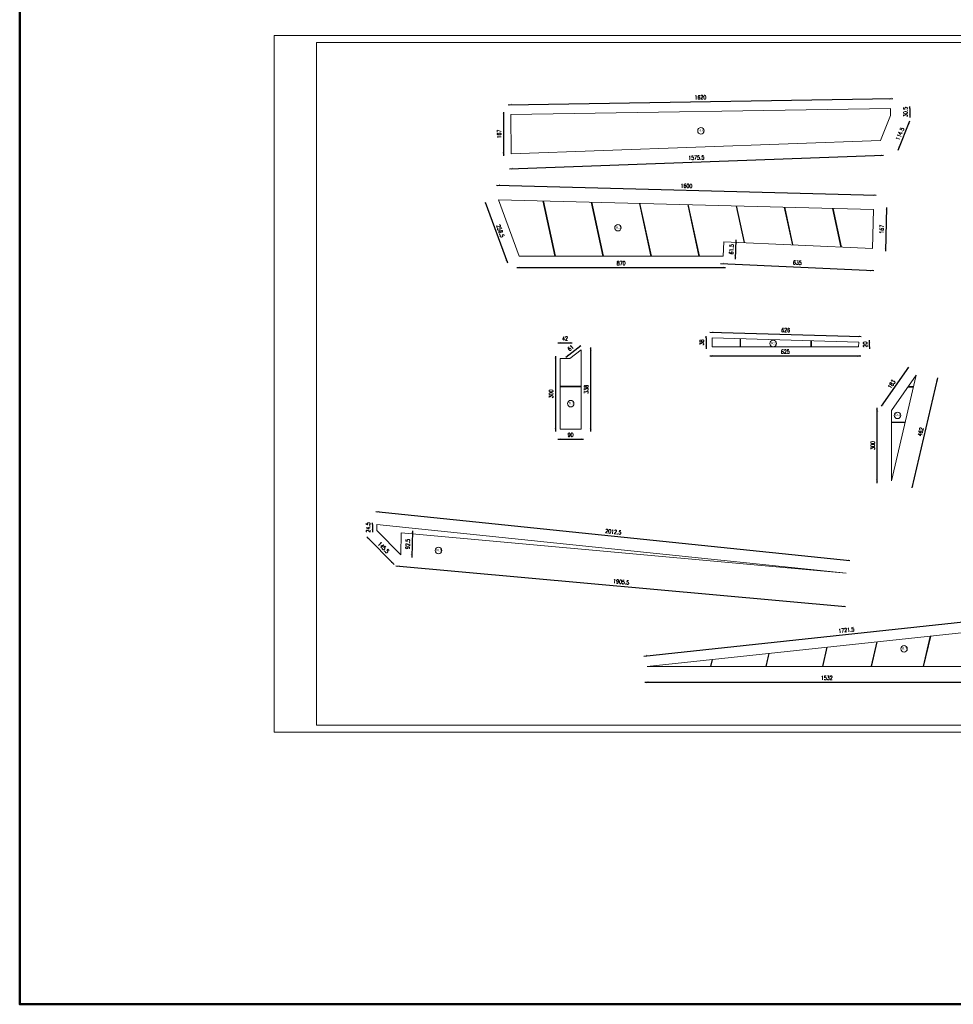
# Model space of a CAD drawing. Header units: millimetres. Extents: x -115268 to 140687, y -37779 to 24471.
# Tile 35 of 256: x 43052 to 47033, y -17062 to -12863. Entities that reach past the tile are written whole.
import ezdxf

# ---------------------------------------------------------------- set-up
doc = ezdxf.new("R2010")
doc.units = ezdxf.units.MM
doc.header["$PDMODE"] = 2
doc.header["$PDSIZE"] = 1
doc.layers.get('0').update_dxf_attribs({"lineweight": 9})
for name, color, linetype, lineweight in [('A stolarka', 4, 'Continuous', 9), ('A_CIENKA', 7, 'Continuous', 9), ('A_RAMKA', 7, 'Continuous', 9)]:
    doc.layers.add(name, color=color, linetype=linetype, lineweight=lineweight)
doc.styles.add('Arial', font='arial.ttf')
doc.styles.add('romans 1-100', font='romans.shx', dxfattribs={"width": 0.7, "height": 17})
doc.dimstyles.new('___SKALA_1_100', dxfattribs={"dimscale": 10, "dimtxt": 17, "dimasz": 0.8, "dimexe": 2, "dimexo": 2, "dimgap": 1, "dimtad": 1, "dimdec": 4, "dimrnd": 0.5, "dimdsep": 46, "dimtxsty": 'romans 1-100', "dimblk": 'ARCHTICK', "dimcen": 0.1, "dimdle": 1, "dimse1": 1, "dimse2": 1, "dimadec": 0, "dimazin": 0, "dimtfac": 1, "dimtdec": 4, "dimtix": 1, "dimtmove": 0, "dimatfit": 3, "dimldrblk": 'ARCHTICK', "dimfxl": 6, "dimfxlon": 1, "dimtolj": 1, "dimarcsym": 0})

# ---------------------------------------------------------------- blocks, each defined once
blk = doc.blocks.new('_ArchTick')
at = {"color": 0, "linetype": 'ByBlock', "const_width": 0.15}
blk.add_lwpolyline([(-0.5, -0.5), (0.5, 0.5)], dxfattribs=at)
blk = doc.blocks.new('*D808')
at = {"layer": 'A_CIENKA', "color": 0, "lineweight": -2, "transparency": 16777216}
blk.add_line((45135.4, -13226.1), (46775, -13199.6), dxfattribs=at)
at = {"layer": 'Defpoints', "color": 0, "transparency": 16777216}
for p in [(46765, -13199.8), (46765.7, -13241.5), (45146.1, -13267.7)]:
    blk.add_point(p, dxfattribs=at)
at = {"layer": 'A_CIENKA', "color": 0, "lineweight": -2, "transparency": 16777216, "xscale": 8, "yscale": 8, "zscale": 8}
for p, rotation in [((45145.4, -13226), 180.9260535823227), ((46765, -13199.8), 0.92605358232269)]:
    blk.add_blockref('_ArchTick', p, dxfattribs=dict(at, rotation=rotation))
at = {"layer": 'A_CIENKA', "color": 0, "transparency": 16777216, "insert": (45954.9, -13194.4), "char_height": 17, "attachment_point": 5, "rotation": 0.9261, "style": 'romans 1-100'}
blk.add_mtext('\\A1;1620', dxfattribs=at)
blk = doc.blocks.new('*D809')
at = {"layer": 'A_CIENKA', "color": 0, "lineweight": -2, "transparency": 16777216}
blk.add_line((45115.1, -13257.7), (45115.1, -13444.6), dxfattribs=at)
at = {"layer": 'Defpoints', "color": 0, "transparency": 16777216}
for p in [(45146.1, -13267.7), (45115.1, -13434.6), (45152.1, -13434.6)]:
    blk.add_point(p, dxfattribs=at)
at = {"layer": 'A_CIENKA', "color": 0, "lineweight": -2, "transparency": 16777216, "xscale": 8, "yscale": 8, "zscale": 8}
for p, rotation in [((45115.1, -13267.7), 90), ((45115.1, -13434.6), 270)]:
    blk.add_blockref('_ArchTick', p, dxfattribs=dict(at, rotation=rotation))
at = {"layer": 'A_CIENKA', "color": 0, "transparency": 16777216, "insert": (45096.6, -13351.2), "char_height": 17, "attachment_point": 5, "rotation": 90, "style": 'romans 1-100'}
blk.add_mtext('\\A1;167', dxfattribs=at)
blk = doc.blocks.new('*D810')
at = {"layer": 'A_CIENKA', "color": 0, "lineweight": -2, "transparency": 16777216}
blk.add_line((45140.7, -13498.7), (46735.2, -13441.2), dxfattribs=at)
at = {"layer": 'Defpoints', "color": 0, "transparency": 16777216}
for p in [(46722.9, -13378.1), (45148.4, -13434.8), (46725.2, -13441.6)]:
    blk.add_point(p, dxfattribs=at)
at = {"layer": 'A_CIENKA', "color": 0, "lineweight": -2, "transparency": 16777216, "xscale": 8, "yscale": 8, "zscale": 8}
for p, rotation in [((46725.2, -13441.6), 2.063454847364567), ((45150.7, -13498.3), 182.0634548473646)]:
    blk.add_blockref('_ArchTick', p, dxfattribs=dict(at, rotation=rotation))
at = {"layer": 'A_CIENKA', "color": 0, "transparency": 16777216, "insert": (45937.3, -13451.5), "char_height": 17, "attachment_point": 5, "rotation": 2.0635, "style": 'romans 1-100'}
blk.add_mtext('\\A1;1575.5', dxfattribs=at)
blk = doc.blocks.new('*D811')
at = {"layer": 'A_CIENKA', "color": 0, "lineweight": -2, "transparency": 16777216}
blk.add_line((46797.8, -13419.5), (46848.7, -13295), dxfattribs=at)
at = {"layer": 'Defpoints', "color": 0, "transparency": 16777216}
for p in [(46766.2, -13272.1), (46844.9, -13304.2), (46722.9, -13378.1)]:
    blk.add_point(p, dxfattribs=at)
at = {"layer": 'A_CIENKA', "color": 0, "lineweight": -2, "transparency": 16777216, "xscale": 8, "yscale": 8, "zscale": 8}
for p, rotation in [((46844.9, -13304.2), 67.77479499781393), ((46801.6, -13410.2), 247.7747949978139)]:
    blk.add_blockref('_ArchTick', p, dxfattribs=dict(at, rotation=rotation))
at = {"layer": 'A_CIENKA', "color": 0, "transparency": 16777216, "insert": (46806.1, -13350.2), "char_height": 17, "attachment_point": 5, "rotation": 67.7748, "style": 'romans 1-100'}
blk.add_mtext('\\A1;114.5', dxfattribs=at)
blk = doc.blocks.new('*D798')
at = {"layer": 'A_CIENKA', "color": 0, "lineweight": -2, "transparency": 16777216}
for p, q in [((46847.9, -13241.5), (46847.9, -13233.5)), ((46847.9, -13241.5), (46847.9, -13272.1)), ((46847.9, -13272.1), (46847.9, -13280.1))]:
    blk.add_line(p, q, dxfattribs=at)
at = {"layer": 'Defpoints', "color": 0, "transparency": 16777216}
for p in [(46765.7, -13241.5), (46766.2, -13272.1), (46847.9, -13272.1)]:
    blk.add_point(p, dxfattribs=at)
at = {"layer": 'A_CIENKA', "color": 0, "lineweight": -2, "transparency": 16777216, "xscale": 8, "yscale": 8, "zscale": 8}
for p, rotation in [((46847.9, -13241.5), 270), ((46847.9, -13272.1), 90)]:
    blk.add_blockref('_ArchTick', p, dxfattribs=dict(at, rotation=rotation))
at = {"layer": 'A_CIENKA', "color": 0, "transparency": 16777216, "insert": (46829.4, -13256.8), "char_height": 17, "attachment_point": 5, "rotation": 90, "style": 'romans 1-100'}
blk.add_mtext('\\A1;30.5', dxfattribs=at)
blk = doc.blocks.new('*D815')
at = {"layer": 'A_CIENKA', "color": 0, "lineweight": -2, "transparency": 16777216}
blk.add_line((45085.2, -13569.5), (46704.6, -13611.6), dxfattribs=at)
at = {"layer": 'Defpoints', "color": 0, "transparency": 16777216}
for p in [(45093.6, -13630.9), (46694.6, -13611.4), (46693.1, -13672.5)]:
    blk.add_point(p, dxfattribs=at)
at = {"layer": 'A_CIENKA', "color": 0, "lineweight": -2, "transparency": 16777216, "xscale": 8, "yscale": 8, "zscale": 8}
for p, rotation in [((45095.2, -13569.7), 178.5096707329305), ((46694.6, -13611.4), 358.5096707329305)]:
    blk.add_blockref('_ArchTick', p, dxfattribs=dict(at, rotation=rotation))
at = {"layer": 'A_CIENKA', "color": 0, "transparency": 16777216, "insert": (45895.4, -13572.1), "char_height": 17, "attachment_point": 5, "rotation": 358.5097, "style": 'romans 1-100'}
blk.add_mtext('\\A1;1600', dxfattribs=at)
blk = doc.blocks.new('*D816')
at = {"layer": 'A_CIENKA', "color": 0, "lineweight": -2, "transparency": 16777216}
blk.add_line((45036.9, -13641), (45131.8, -13900.6), dxfattribs=at)
at = {"layer": 'Defpoints', "color": 0, "transparency": 16777216}
for p in [(45093.6, -13630.9), (45128.4, -13891.2), (45181.7, -13871.7)]:
    blk.add_point(p, dxfattribs=at)
at = {"layer": 'A_CIENKA', "color": 0, "lineweight": -2, "transparency": 16777216, "xscale": 8, "yscale": 8, "zscale": 8}
for p, rotation in [((45040.3, -13650.4), 110.0945407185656), ((45128.4, -13891.2), 290.0945407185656)]:
    blk.add_blockref('_ArchTick', p, dxfattribs=dict(at, rotation=rotation))
at = {"layer": 'A_CIENKA', "color": 0, "transparency": 16777216, "insert": (45101.7, -13764.4), "char_height": 17, "attachment_point": 5, "rotation": 290.0945, "style": 'romans 1-100'}
blk.add_mtext('\\A1;256.5', dxfattribs=at)
blk = doc.blocks.new('*D817')
at = {"layer": 'A_CIENKA', "color": 0, "lineweight": -2, "transparency": 16777216}
blk.add_line((45171.7, -13920.3), (46061.7, -13920.3), dxfattribs=at)
at = {"layer": 'Defpoints', "color": 0, "transparency": 16777216}
for p in [(45181.7, -13871.7), (46051.7, -13871.7), (46051.7, -13920.3)]:
    blk.add_point(p, dxfattribs=at)
at = {"layer": 'A_CIENKA', "color": 0, "lineweight": -2, "transparency": 16777216, "xscale": 8, "yscale": 8, "zscale": 8, "rotation": 180}
blk.add_blockref('_ArchTick', (45181.7, -13920.3), dxfattribs=at)
at = {"layer": 'A_CIENKA', "color": 0, "lineweight": -2, "transparency": 16777216, "xscale": 8, "yscale": 8, "zscale": 8}
blk.add_blockref('_ArchTick', (46051.7, -13920.3), dxfattribs=at)
at = {"layer": 'A_CIENKA', "color": 0, "transparency": 16777216, "insert": (45616.7, -13901.8), "char_height": 17, "attachment_point": 5, "style": 'romans 1-100'}
blk.add_mtext('\\A1;870', dxfattribs=at)
blk = doc.blocks.new('*D818')
at = {"layer": 'A_CIENKA', "color": 0, "lineweight": -2, "transparency": 16777216}
blk.add_line((46103.9, -13884.1), (46107.7, -13802.5), dxfattribs=at)
at = {"layer": 'Defpoints', "color": 0, "transparency": 16777216}
for p in [(46054.6, -13810), (46107.2, -13812.4), (46051.7, -13871.7)]:
    blk.add_point(p, dxfattribs=at)
at = {"layer": 'A_CIENKA', "color": 0, "lineweight": -2, "transparency": 16777216, "xscale": 8, "yscale": 8, "zscale": 8}
for p, rotation in [((46107.2, -13812.4), 87.33172840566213), ((46104.4, -13874.1), 267.3317284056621)]:
    blk.add_blockref('_ArchTick', p, dxfattribs=dict(at, rotation=rotation))
at = {"layer": 'A_CIENKA', "color": 0, "transparency": 16777216, "insert": (46087.3, -13842.4), "char_height": 17, "attachment_point": 5, "rotation": 87.3317, "style": 'romans 1-100'}
blk.add_mtext('\\A1;61.5', dxfattribs=at)
blk = doc.blocks.new('*D819')
at = {"layer": 'A_CIENKA', "color": 0, "lineweight": -2, "transparency": 16777216}
blk.add_line((46040.2, -13902.6), (46694.4, -13933.1), dxfattribs=at)
at = {"layer": 'Defpoints', "color": 0, "transparency": 16777216}
for p in [(46054.6, -13810), (46688.7, -13839.6), (46684.4, -13932.6)]:
    blk.add_point(p, dxfattribs=at)
at = {"layer": 'A_CIENKA', "color": 0, "lineweight": -2, "transparency": 16777216, "xscale": 8, "yscale": 8, "zscale": 8}
for p, rotation in [((46050.2, -13903.1), 177.3308773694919), ((46684.4, -13932.6), 357.3308773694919)]:
    blk.add_blockref('_ArchTick', p, dxfattribs=dict(at, rotation=rotation))
at = {"layer": 'A_CIENKA', "color": 0, "transparency": 16777216, "insert": (46368.2, -13899.4), "char_height": 17, "attachment_point": 5, "rotation": 357.3309, "style": 'romans 1-100'}
blk.add_mtext('\\A1;635', dxfattribs=at)
blk = doc.blocks.new('*D800')
at = {"layer": 'A_CIENKA', "color": 0, "lineweight": -2, "transparency": 16777216}
blk.add_line((46748.8, -13663.9), (46743.9, -13851), dxfattribs=at)
at = {"layer": 'Defpoints', "color": 0, "transparency": 16777216}
for p in [(46693.1, -13672.5), (46688.7, -13839.6), (46744.2, -13841)]:
    blk.add_point(p, dxfattribs=at)
at = {"layer": 'A_CIENKA', "color": 0, "lineweight": -2, "transparency": 16777216, "xscale": 8, "yscale": 8, "zscale": 8}
for p, rotation in [((46748.5, -13673.9), 88.50967073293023), ((46744.2, -13841), 268.5096707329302)]:
    blk.add_blockref('_ArchTick', p, dxfattribs=dict(at, rotation=rotation))
at = {"layer": 'A_CIENKA', "color": 0, "transparency": 16777216, "insert": (46727.9, -13757), "char_height": 17, "attachment_point": 5, "rotation": 88.5097, "style": 'romans 1-100'}
blk.add_mtext('\\A1;167', dxfattribs=at)
blk = doc.blocks.new('*D820')
at = {"layer": 'A_CIENKA', "color": 0, "lineweight": -2, "transparency": 16777216}
blk.add_line((45995.2, -14196.1), (46640.8, -14214.8), dxfattribs=at)
at = {"layer": 'Defpoints', "color": 0, "transparency": 16777216}
for p in [(46004.5, -14220.2), (46630.8, -14214.6), (46630.1, -14238.4)]:
    blk.add_point(p, dxfattribs=at)
at = {"layer": 'A_CIENKA', "color": 0, "lineweight": -2, "transparency": 16777216, "xscale": 8, "yscale": 8, "zscale": 8}
for p, rotation in [((46005.2, -14196.4), 178.3379139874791), ((46630.8, -14214.6), 358.337913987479)]:
    blk.add_blockref('_ArchTick', p, dxfattribs=dict(at, rotation=rotation))
at = {"layer": 'A_CIENKA', "color": 0, "transparency": 16777216, "insert": (46318.5, -14187), "char_height": 17, "attachment_point": 5, "rotation": 358.3379, "style": 'romans 1-100'}
blk.add_mtext('\\A1;626', dxfattribs=at)
blk = doc.blocks.new('*D821')
at = {"layer": 'A_CIENKA', "color": 0, "lineweight": -2, "transparency": 16777216}
for p, q in [((45978.9, -14220.2), (45978.9, -14212.2)), ((45978.9, -14220.2), (45978.9, -14258.3)), ((45978.9, -14258.3), (45978.9, -14266.3))]:
    blk.add_line(p, q, dxfattribs=at)
at = {"layer": 'Defpoints', "color": 0, "transparency": 16777216}
for p in [(46004.5, -14220.2), (45978.9, -14258.3), (46004.5, -14258.3)]:
    blk.add_point(p, dxfattribs=at)
at = {"layer": 'A_CIENKA', "color": 0, "lineweight": -2, "transparency": 16777216, "xscale": 8, "yscale": 8, "zscale": 8}
for p, rotation in [((45978.9, -14220.2), 270), ((45978.9, -14258.3), 90)]:
    blk.add_blockref('_ArchTick', p, dxfattribs=dict(at, rotation=rotation))
at = {"layer": 'A_CIENKA', "color": 0, "transparency": 16777216, "insert": (45960.4, -14239.3), "char_height": 17, "attachment_point": 5, "rotation": 90, "style": 'romans 1-100'}
blk.add_mtext('\\A1;38', dxfattribs=at)
blk = doc.blocks.new('*D822')
at = {"layer": 'A_CIENKA', "color": 0, "lineweight": -2, "transparency": 16777216}
blk.add_line((45994.5, -14297.4), (46639.5, -14297.4), dxfattribs=at)
at = {"layer": 'Defpoints', "color": 0, "transparency": 16777216}
for p in [(46004.5, -14258.3), (46629.5, -14258.3), (46629.5, -14297.4)]:
    blk.add_point(p, dxfattribs=at)
at = {"layer": 'A_CIENKA', "color": 0, "lineweight": -2, "transparency": 16777216, "xscale": 8, "yscale": 8, "zscale": 8, "rotation": 180}
blk.add_blockref('_ArchTick', (46004.5, -14297.4), dxfattribs=at)
at = {"layer": 'A_CIENKA', "color": 0, "lineweight": -2, "transparency": 16777216, "xscale": 8, "yscale": 8, "zscale": 8}
blk.add_blockref('_ArchTick', (46629.5, -14297.4), dxfattribs=at)
at = {"layer": 'A_CIENKA', "color": 0, "transparency": 16777216, "insert": (46317, -14278.9), "char_height": 17, "attachment_point": 5, "style": 'romans 1-100'}
blk.add_mtext('\\A1;625', dxfattribs=at)
blk = doc.blocks.new('*D801')
at = {"layer": 'A_CIENKA', "color": 0, "lineweight": -2, "transparency": 16777216}
for p, q in [((46676.1, -14238.4), (46676.1, -14230.4)), ((46676.1, -14258.3), (46676.1, -14238.4)), ((46676.1, -14258.3), (46676.1, -14266.3))]:
    blk.add_line(p, q, dxfattribs=at)
at = {"layer": 'Defpoints', "color": 0, "transparency": 16777216}
for p in [(46629.5, -14258.3), (46630.1, -14238.4), (46676.1, -14238.4)]:
    blk.add_point(p, dxfattribs=at)
at = {"layer": 'A_CIENKA', "color": 0, "lineweight": -2, "transparency": 16777216, "xscale": 8, "yscale": 8, "zscale": 8}
for p, rotation in [((46676.1, -14238.4), 270), ((46676.1, -14258.3), 90)]:
    blk.add_blockref('_ArchTick', p, dxfattribs=dict(at, rotation=rotation))
at = {"layer": 'A_CIENKA', "color": 0, "transparency": 16777216, "insert": (46657.6, -14248.3), "char_height": 17, "attachment_point": 5, "rotation": 90, "style": 'romans 1-100'}
blk.add_mtext('\\A1;20', dxfattribs=at)
blk = doc.blocks.new('*D823')
at = {"layer": 'A_CIENKA', "color": 0, "lineweight": -2, "transparency": 16777216}
blk.add_line((45336.3, -14298.7), (45336.3, -14618.7), dxfattribs=at)
at = {"layer": 'Defpoints', "color": 0, "transparency": 16777216}
for p in [(45356.4, -14308.7), (45336.3, -14608.7), (45356.4, -14608.7)]:
    blk.add_point(p, dxfattribs=at)
at = {"layer": 'A_CIENKA', "color": 0, "lineweight": -2, "transparency": 16777216, "xscale": 8, "yscale": 8, "zscale": 8}
for p, rotation in [((45336.3, -14308.7), 90), ((45336.3, -14608.7), 270)]:
    blk.add_blockref('_ArchTick', p, dxfattribs=dict(at, rotation=rotation))
at = {"layer": 'A_CIENKA', "color": 0, "transparency": 16777216, "insert": (45317.8, -14458.7), "char_height": 17, "attachment_point": 5, "rotation": 90, "style": 'romans 1-100'}
blk.add_mtext('\\A1;300', dxfattribs=at)
blk = doc.blocks.new('*D824')
at = {"layer": 'A_CIENKA', "color": 0, "lineweight": -2, "transparency": 16777216}
blk.add_line((45486.7, -14260.6), (45486.7, -14618.7), dxfattribs=at)
at = {"layer": 'Defpoints', "color": 0, "transparency": 16777216}
for p in [(45446.4, -14270.6), (45446.4, -14608.7), (45486.7, -14608.7)]:
    blk.add_point(p, dxfattribs=at)
at = {"layer": 'A_CIENKA', "color": 0, "lineweight": -2, "transparency": 16777216, "xscale": 8, "yscale": 8, "zscale": 8}
for p, rotation in [((45486.7, -14270.6), 90), ((45486.7, -14608.7), 270)]:
    blk.add_blockref('_ArchTick', p, dxfattribs=dict(at, rotation=rotation))
at = {"layer": 'A_CIENKA', "color": 0, "transparency": 16777216, "insert": (45468.2, -14439.7), "char_height": 17, "attachment_point": 5, "rotation": 90, "style": 'romans 1-100'}
blk.add_mtext('\\A1;338', dxfattribs=at)
blk = doc.blocks.new('*D825')
at = {"layer": 'A_CIENKA', "color": 0, "lineweight": -2, "transparency": 16777216}
blk.add_line((45346.4, -14241.3), (45408.5, -14241.3), dxfattribs=at)
at = {"layer": 'Defpoints', "color": 0, "transparency": 16777216}
for p in [(45398.5, -14241.3), (45356.4, -14308.7), (45398.5, -14308.7)]:
    blk.add_point(p, dxfattribs=at)
at = {"layer": 'A_CIENKA', "color": 0, "lineweight": -2, "transparency": 16777216, "xscale": 8, "yscale": 8, "zscale": 8, "rotation": 180}
blk.add_blockref('_ArchTick', (45356.4, -14241.3), dxfattribs=at)
at = {"layer": 'A_CIENKA', "color": 0, "lineweight": -2, "transparency": 16777216, "xscale": 8, "yscale": 8, "zscale": 8}
blk.add_blockref('_ArchTick', (45398.5, -14241.3), dxfattribs=at)
at = {"layer": 'A_CIENKA', "color": 0, "transparency": 16777216, "insert": (45377.5, -14222.8), "char_height": 17, "attachment_point": 5, "style": 'romans 1-100'}
blk.add_mtext('\\A1;42', dxfattribs=at)
blk = doc.blocks.new('*D802')
at = {"layer": 'A_CIENKA', "color": 0, "lineweight": -2, "transparency": 16777216}
blk.add_line((45381.2, -14303.1), (45444.8, -14252.5), dxfattribs=at)
at = {"layer": 'Defpoints', "color": 0, "transparency": 16777216}
for p in [(45437, -14258.7), (45446.4, -14270.6), (45398.5, -14308.7)]:
    blk.add_point(p, dxfattribs=at)
at = {"layer": 'A_CIENKA', "color": 0, "lineweight": -2, "transparency": 16777216, "xscale": 8, "yscale": 8, "zscale": 8}
for p, rotation in [((45437, -14258.7), 38.51661346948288), ((45389, -14296.8), 218.5166134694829)]:
    blk.add_blockref('_ArchTick', p, dxfattribs=dict(at, rotation=rotation))
at = {"layer": 'A_CIENKA', "color": 0, "transparency": 16777216, "insert": (45401.5, -14263.3), "char_height": 17, "attachment_point": 5, "rotation": 38.5166, "style": 'romans 1-100'}
blk.add_mtext('\\A1;61', dxfattribs=at)
blk = doc.blocks.new('*D826')
at = {"layer": 'A_CIENKA', "color": 0, "lineweight": -2, "transparency": 16777216}
blk.add_line((45346.4, -14652.1), (45456.4, -14652.1), dxfattribs=at)
at = {"layer": 'Defpoints', "color": 0, "transparency": 16777216}
for p in [(45356.4, -14608.7), (45446.4, -14608.7), (45446.4, -14652.1)]:
    blk.add_point(p, dxfattribs=at)
at = {"layer": 'A_CIENKA', "color": 0, "lineweight": -2, "transparency": 16777216, "xscale": 8, "yscale": 8, "zscale": 8, "rotation": 180}
blk.add_blockref('_ArchTick', (45356.4, -14652.1), dxfattribs=at)
at = {"layer": 'A_CIENKA', "color": 0, "lineweight": -2, "transparency": 16777216, "xscale": 8, "yscale": 8, "zscale": 8}
blk.add_blockref('_ArchTick', (45446.4, -14652.1), dxfattribs=at)
at = {"layer": 'A_CIENKA', "color": 0, "transparency": 16777216, "insert": (45401.4, -14633.6), "char_height": 17, "attachment_point": 5, "style": 'romans 1-100'}
blk.add_mtext('\\A1;90', dxfattribs=at)
blk = doc.blocks.new('*D803')
at = {"layer": 'A_CIENKA', "color": 0, "lineweight": -2, "transparency": 16777216}
blk.add_line((44656.6, -15192.6), (46574.1, -15365.4), dxfattribs=at)
at = {"layer": 'Defpoints', "color": 0, "transparency": 16777216}
for p in [(44679.3, -15052.2), (46576.9, -15223.3), (46564.2, -15364.5)]:
    blk.add_point(p, dxfattribs=at)
at = {"layer": 'A_CIENKA', "color": 0, "lineweight": -2, "transparency": 16777216, "xscale": 8, "yscale": 8, "zscale": 8}
for p, rotation in [((44666.6, -15193.5), 174.8482228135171), ((46564.2, -15364.5), 354.8482228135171)]:
    blk.add_blockref('_ArchTick', p, dxfattribs=dict(at, rotation=rotation))
at = {"layer": 'A_CIENKA', "color": 0, "transparency": 16777216, "insert": (45617, -15260.6), "char_height": 17, "attachment_point": 5, "rotation": 354.8482, "style": 'romans 1-100'}
blk.add_mtext('\\A1;1905.5', dxfattribs=at)
blk = doc.blocks.new('*D804')
at = {"layer": 'A_CIENKA', "color": 0, "lineweight": -2, "transparency": 16777216}
blk.add_line((44570.9, -14960.9), (46592.5, -15169.8), dxfattribs=at)
at = {"layer": 'Defpoints', "color": 0, "transparency": 16777216}
for p in [(44575.2, -15016.4), (46582.6, -15168.8), (46576.9, -15223.3)]:
    blk.add_point(p, dxfattribs=at)
at = {"layer": 'A_CIENKA', "color": 0, "lineweight": -2, "transparency": 16777216, "xscale": 8, "yscale": 8, "zscale": 8}
for p, rotation in [((44580.8, -14962), 174.1000613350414), ((46582.6, -15168.8), 354.1000613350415)]:
    blk.add_blockref('_ArchTick', p, dxfattribs=dict(at, rotation=rotation))
at = {"layer": 'A_CIENKA', "color": 0, "transparency": 16777216, "insert": (45583.6, -15047), "char_height": 17, "attachment_point": 5, "rotation": 354.1001, "style": 'romans 1-100'}
blk.add_mtext('\\A1;2012.5', dxfattribs=at)
blk = doc.blocks.new('*D805')
at = {"layer": 'A_CIENKA', "color": 0, "lineweight": -2, "transparency": 16777216}
for p, q in [((44555.9, -15016.4), (44555.9, -15008.4)), ((44555.9, -15016.4), (44555.9, -15040.7)), ((44555.9, -15040.7), (44555.9, -15048.7))]:
    blk.add_line(p, q, dxfattribs=at)
at = {"layer": 'Defpoints', "color": 0, "transparency": 16777216}
for p in [(44575.2, -15016.4), (44555.9, -15040.7), (44574.5, -15040.7)]:
    blk.add_point(p, dxfattribs=at)
at = {"layer": 'A_CIENKA', "color": 0, "lineweight": -2, "transparency": 16777216, "xscale": 8, "yscale": 8, "zscale": 8}
for p, rotation in [((44555.9, -15016.4), 270), ((44555.9, -15040.7), 90)]:
    blk.add_blockref('_ArchTick', p, dxfattribs=dict(at, rotation=rotation))
at = {"layer": 'A_CIENKA', "color": 0, "transparency": 16777216, "insert": (44537.4, -15028.5), "char_height": 17, "attachment_point": 5, "rotation": 90, "style": 'romans 1-100'}
blk.add_mtext('\\A1;24.5', dxfattribs=at)
blk = doc.blocks.new('*D806')
at = {"layer": 'A_CIENKA', "color": 0, "lineweight": -2, "transparency": 16777216}
blk.add_line((44532.2, -15068.2), (44648.3, -15186.4), dxfattribs=at)
at = {"layer": 'Defpoints', "color": 0, "transparency": 16777216}
for p in [(44574.5, -15040.7), (44676.6, -15144.6), (44641.3, -15179.3)]:
    blk.add_point(p, dxfattribs=at)
at = {"layer": 'A_CIENKA', "color": 0, "lineweight": -2, "transparency": 16777216, "xscale": 8, "yscale": 8, "zscale": 8}
for p, rotation in [((44539.2, -15075.4), 134.4998046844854), ((44641.3, -15179.3), 314.4998046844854)]:
    blk.add_blockref('_ArchTick', p, dxfattribs=dict(at, rotation=rotation))
at = {"layer": 'A_CIENKA', "color": 0, "transparency": 16777216, "insert": (44603.4, -15114.4), "char_height": 17, "attachment_point": 5, "rotation": 314.4998, "style": 'romans 1-100'}
blk.add_mtext('\\A1;145.5', dxfattribs=at)
blk = doc.blocks.new('*D827')
at = {"layer": 'A_CIENKA', "color": 0, "lineweight": -2, "transparency": 16777216}
blk.add_line((45713.3, -15576.9), (47445, -15391.9), dxfattribs=at)
at = {"layer": 'Defpoints', "color": 0, "transparency": 16777216}
for p in [(47435.1, -15393), (47439.9, -15438), (45728, -15620.8)]:
    blk.add_point(p, dxfattribs=at)
at = {"layer": 'A_CIENKA', "color": 0, "lineweight": -2, "transparency": 16777216, "xscale": 8, "yscale": 8, "zscale": 8}
for p, rotation in [((47435.1, -15393), 6.096293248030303), ((45723.2, -15575.8), 186.0962932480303)]:
    blk.add_blockref('_ArchTick', p, dxfattribs=dict(at, rotation=rotation))
at = {"layer": 'A_CIENKA', "color": 0, "transparency": 16777216, "insert": (46577.2, -15466), "char_height": 17, "attachment_point": 5, "rotation": 6.0963, "style": 'romans 1-100'}
blk.add_mtext('\\A1;1721.5', dxfattribs=at)
blk = doc.blocks.new('*D828')
at = {"layer": 'A_CIENKA', "color": 0, "lineweight": -2, "transparency": 16777216}
blk.add_line((45718, -15688.9), (47270.1, -15688.9), dxfattribs=at)
at = {"layer": 'Defpoints', "color": 0, "transparency": 16777216}
for p in [(45728, -15620.8), (47260.1, -15620.8), (47260.1, -15688.9)]:
    blk.add_point(p, dxfattribs=at)
at = {"layer": 'A_CIENKA', "color": 0, "lineweight": -2, "transparency": 16777216, "xscale": 8, "yscale": 8, "zscale": 8, "rotation": 180}
blk.add_blockref('_ArchTick', (45728, -15688.9), dxfattribs=at)
at = {"layer": 'A_CIENKA', "color": 0, "lineweight": -2, "transparency": 16777216, "xscale": 8, "yscale": 8, "zscale": 8}
blk.add_blockref('_ArchTick', (47260.1, -15688.9), dxfattribs=at)
at = {"layer": 'A_CIENKA', "color": 0, "transparency": 16777216, "insert": (46494, -15670.4), "char_height": 17, "attachment_point": 5, "style": 'romans 1-100'}
blk.add_mtext('\\A1;1532', dxfattribs=at)
blk = doc.blocks.new('*D831')
at = {"layer": 'A_CIENKA', "color": 0, "lineweight": -2, "transparency": 16777216}
blk.add_line((44726.9, -15043.6), (44723.6, -15156), dxfattribs=at)
at = {"layer": 'Defpoints', "color": 0, "transparency": 16777216}
for p in [(44679.3, -15052.2), (44676.6, -15144.6), (44723.9, -15146)]:
    blk.add_point(p, dxfattribs=at)
at = {"layer": 'A_CIENKA', "color": 0, "lineweight": -2, "transparency": 16777216, "xscale": 8, "yscale": 8, "zscale": 8}
for p, rotation in [((44726.6, -15053.6), 88.3212461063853), ((44723.9, -15146), 268.3212461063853)]:
    blk.add_blockref('_ArchTick', p, dxfattribs=dict(at, rotation=rotation))
at = {"layer": 'A_CIENKA', "color": 0, "transparency": 16777216, "insert": (44706.7, -15099.2), "char_height": 17, "attachment_point": 5, "rotation": 88.3212, "style": 'romans 1-100'}
blk.add_mtext('\\A1;92.5', dxfattribs=at)
blk = doc.blocks.new('*D832')
at = {"layer": 'A_CIENKA', "color": 0, "lineweight": -2, "transparency": 16777216}
blk.add_line((46857.6, -14859.9), (46967.2, -14390.4), dxfattribs=at)
at = {"layer": 'Defpoints', "color": 0, "transparency": 16777216}
for p in [(46874.8, -14379.1), (46964.9, -14400.2), (46769.8, -14829.1)]:
    blk.add_point(p, dxfattribs=at)
at = {"layer": 'A_CIENKA', "color": 0, "lineweight": -2, "transparency": 16777216, "xscale": 8, "yscale": 8, "zscale": 8}
for p, rotation in [((46964.9, -14400.2), 76.86597769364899), ((46859.9, -14850.2), 256.865977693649)]:
    blk.add_blockref('_ArchTick', p, dxfattribs=dict(at, rotation=rotation))
at = {"layer": 'A_CIENKA', "color": 0, "transparency": 16777216, "insert": (46894.4, -14621), "char_height": 17, "attachment_point": 5, "rotation": 76.866, "style": 'romans 1-100'}
blk.add_mtext('\\A1;462', dxfattribs=at)
blk = doc.blocks.new('*D833')
at = {"layer": 'A_CIENKA', "color": 0, "lineweight": -2, "transparency": 16777216}
blk.add_line((46708.6, -14839.1), (46708.6, -14519.1), dxfattribs=at)
at = {"layer": 'Defpoints', "color": 0, "transparency": 16777216}
for p in [(46708.6, -14529.1), (46769.8, -14529.1), (46769.8, -14829.1)]:
    blk.add_point(p, dxfattribs=at)
at = {"layer": 'A_CIENKA', "color": 0, "lineweight": -2, "transparency": 16777216, "xscale": 8, "yscale": 8, "zscale": 8}
for p, rotation in [((46708.6, -14529.1), 90), ((46708.6, -14829.1), 270)]:
    blk.add_blockref('_ArchTick', p, dxfattribs=dict(at, rotation=rotation))
at = {"layer": 'A_CIENKA', "color": 0, "transparency": 16777216, "insert": (46690.1, -14679.1), "char_height": 17, "attachment_point": 5, "rotation": 90, "style": 'romans 1-100'}
blk.add_mtext('\\A1;300', dxfattribs=at)
blk = doc.blocks.new('*D834')
at = {"layer": 'A_CIENKA', "color": 0, "lineweight": -2, "transparency": 16777216}
blk.add_line((46727.2, -14511.6), (46843.7, -14345.2), dxfattribs=at)
at = {"layer": 'Defpoints', "color": 0, "transparency": 16777216}
for p in [(46838, -14353.4), (46874.8, -14379.1), (46769.8, -14529.1)]:
    blk.add_point(p, dxfattribs=at)
at = {"layer": 'A_CIENKA', "color": 0, "lineweight": -2, "transparency": 16777216, "xscale": 8, "yscale": 8, "zscale": 8}
for p, rotation in [((46838, -14353.4), 55.00797980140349), ((46733, -14503.4), 235.0079798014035)]:
    blk.add_blockref('_ArchTick', p, dxfattribs=dict(at, rotation=rotation))
at = {"layer": 'A_CIENKA', "color": 0, "transparency": 16777216, "insert": (46770.3, -14417.8), "char_height": 17, "attachment_point": 5, "rotation": 55.008, "style": 'romans 1-100'}
blk.add_mtext('\\A1;183', dxfattribs=at)

msp = doc.modelspace()

# ---------------------------------------------------------------- linework, layer by layer
at = {"layer": 'A stolarka', "color": 3, "lineweight": 50}
msp.add_lwpolyline([(43051.8412, 1808.6369), (64269.45076, 1808.6369), (64269.45076, -17061.84221), (43051.8412, -17061.84221)], close=True, dxfattribs=at)
at = {"layer": 'A_CIENKA'}
for p, q in [((45334.66032, -13871.65877), (45283.33797, -13635.82269)), ((45336.61458, -13871.23349), (45285.29223, -13635.39741)), ((45539.34134, -13871.65877), (45489.18445, -13641.1782)), ((45541.38815, -13871.65877), (45491.24291, -13641.23176)), ((45744.02235, -13871.65877), (45695.03092, -13646.53371)), ((45746.06916, -13871.65877), (45697.08938, -13646.58727)), ((45948.70336, -13871.65877), (45900.87739, -13651.88923)), ((45950.75017, -13871.65877), (45902.93585, -13651.94278)), ((46140.83995, -13814.01474), (46106.72386, -13657.24474)), ((46142.90774, -13814.11113), (46108.78232, -13657.29829)), ((46347.61875, -13823.6545), (46312.57033, -13662.60025)), ((46349.68654, -13823.75089), (46314.6288, -13662.65381)), ((46554.39756, -13833.29426), (46518.4168, -13667.95576)), ((46556.46534, -13833.39065), (46520.47527, -13668.00932))]:
    msp.add_line(p, q, dxfattribs=at)
for points in [[(44137.72768, -12930.96827), (48337.72768, -12930.96827), (48337.72768, -15900.96827), (44137.72768, -15900.96827), (44137.72768, -12930.96827)], [(46004.48985, -14220.20503), (46004.48985, -14258.33864), (46629.48985, -14258.33864), (46630.06967, -14238.35749), (46004.48985, -14220.20503)], [(46874.79435, -14379.14468), (46769.79435, -14829.14468), (46769.79435, -14529.14468), (46769.79435, -14529.14468), (46874.79435, -14379.14468), (46874.79435, -14379.14468)], [(45728.02931, -15620.828), (47260.06002, -15620.828), (47439.9063, -15437.99314), (45728.02931, -15620.828)], [(46937.00697, -15491.70848), (46906.95058, -15620.82623), (46904.95058, -15620.82623), (46935.01809, -15491.91542)], [(46708.88875, -15516.07163), (46684.56431, -15620.82623), (46682.66712, -15620.3846), (46706.89988, -15516.27857)], [(46248.8279, -15565.20092), (46235.94116, -15620.82623), (46233.94116, -15620.82623), (46246.8401, -15565.41322)], [(46496.16654, -15538.79048), (46477.41445, -15620.82623), (46475.41445, -15620.82623), (46494.17766, -15538.99743)], [(46006.40036, -15591.09779), (45999.50767, -15620.82623), (45997.50767, -15620.82623), (46004.41148, -15591.30473)]]:
    msp.add_lwpolyline(points, dxfattribs=at)
for points in [[(45146.06182, -13267.68931), (45148.43792, -13434.78016), (46722.89016, -13378.05319), (46766.19817, -13272.06345), (46765.70503, -13241.55486), (45146.0623, -13267.72309)], [(45093.59992, -13630.88627), (45181.68413, -13871.65877), (46051.68413, -13871.65877), (46054.55802, -13809.99238), (46688.71238, -13839.55584), (46693.05869, -13672.49942)], [(45446.44228, -14270.603), (45446.44228, -14608.73945), (45356.44228, -14608.73945), (45356.44228, -14308.73945), (45398.52672, -14308.73945), (45446.44228, -14270.603)], [(44575.43163, -15042.19043), (44676.60385, -15144.63695), (44679.31386, -15052.17084), (46576.98033, -15223.3051), (44575.22346, -15016.40316), (44574.51019, -15040.73978)]]:
    msp.add_lwpolyline(points, close=True, dxfattribs=at)
at = {"layer": 'A_CIENKA', "ltscale": 0.5}
for points in [[(46124.19186, -14223.67842), (46126.19102, -14223.73643), (46126.19102, -14258.33864), (46124.19186, -14258.33864)], [(46426.36379, -14232.44655), (46428.31304, -14232.44655), (46428.31304, -14258.33864), (46426.36379, -14258.33864)], [(45356.44228, -14426.23201), (45446.44228, -14426.23201), (45446.44228, -14428.23201), (45356.44228, -14428.23201)], [(46840.47301, -14428.17516), (46839.10964, -14430.12284), (46862.89944, -14430.12284), (46863.3539, -14428.17516)], [(46769.79435, -14579.14468), (46828.12768, -14579.14468), (46827.66102, -14581.14468), (46769.79435, -14581.14468)]]:
    msp.add_lwpolyline(points, close=True, dxfattribs=at)
at = {"layer": 'A_CIENKA', "color": 1, "ltscale": 10}
for centre in [(45957.26, -13337.04239), (45603.38896, -13750.45685), (46265.11983, -14244.43549), (45401.86354, -14500.69156), (46795.44455, -14550.47926), (44838.25541, -15126.83051), (46823.23502, -15545.9799)]:
    msp.add_circle(centre, 13.90315, dxfattribs=at)
at = {"layer": 'A_RAMKA'}
msp.add_lwpolyline([(44317.72768, -12960.96827), (48303.54185, -12960.96827), (48303.54185, -15870.96827), (44317.72768, -15870.96827)], close=True, dxfattribs=at)

# ---------------------------------------------------------------- texts
at = {"layer": 'A_CIENKA', "color": 1, "char_height": 10, "attachment_point": 1, "style": 'Arial'}
for s, insert in [('R.6', (45948.55045, -13330.45803)), ('R.1', (45594.67942, -13743.87249)), ('R.2', (46256.41029, -14237.85113)), ('R.3', (45393.15399, -14494.1072)), ('R.4', (46786.73501, -14543.89489)), ('R.9', (44829.54587, -15120.24615)), ('R.7', (46814.52548, -15539.39554))]:
    msp.add_mtext_dynamic_manual_height_columns(s, width=473.6976626, gutter_width=1.25, heights=[9.22219], dxfattribs=dict(at, insert=insert))

# ---------------------------------------------------------------- dimensions: what is measured, and where the dimension line sits
at = {"layer": 'A_CIENKA'}
for p1, p2, distance, picture, middle in [((45146.0623, -13267.72309), (46765.70484, -13241.54303), 41.76298, '*D808', (45954.9096, -13194.37795)), ((46722.89016, -13378.05319), (46766.19817, -13272.06345), -84.98802, '*D811', (46806.09241, -13350.20728)), ((45148.43792, -13434.78016), (46722.89016, -13378.05319), -63.59573, '*D810', (45937.28777, -13451.48316)), ((45093.59992, -13630.88627), (46693.05869, -13672.49942), 61.16907, '*D815', (45895.40136, -13572.05073)), ((45093.59992, -13630.88627), (45181.68413, -13871.65877), -56.76858, '*D816', (45101.70298, -13764.42046)), ((46693.05869, -13672.49942), (46688.71238, -13839.55584), 55.50221, '*D800', (46727.87523, -13756.98999)), ((46054.55802, -13809.99238), (46688.71238, -13839.55584), -93.17289, '*D819', (46368.15782, -13899.36599)), ((46051.68413, -13871.65877), (46054.55802, -13809.99238), -52.73543, '*D818', (46087.31939, -13842.41935)), ((46004.48985, -14220.20503), (46630.06967, -14238.35749), 23.81489, '*D820', (46318.50709, -14186.98418)), ((45398.52672, -14308.73945), (45446.44228, -14270.603), 15.22021, '*D802', (45401.48553, -14263.2876)), ((46769.79435, -14529.14468), (46874.79435, -14379.14468), 44.9632, '*D834', (46770.30327, -14417.75093)), ((46769.79435, -14829.14468), (46874.79435, -14379.14468), -92.53851, '*D832', (46894.3961, -14620.96843)), ((44575.22346, -15016.40316), (46576.92798, -15223.25703), 54.72872, '*D804', (45583.603, -15046.98928)), ((44574.45784, -15040.6917), (44676.60385, -15144.63695), -49.46488, '*D806', (44603.44506, -15114.36782)), ((44679.3138635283, -15052.1708446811), (46576.9279786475, -15223.2570318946), -141.864398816, '*D803', (45617.0434932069, -15260.579985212)), ((44679.31386, -15052.17084), (44676.60385, -15144.63695), 47.27965, '*D831', (44706.72616, -15099.24702)), ((45728.02931, -15620.828), (47439.9063, -15437.99314), 45.24534, '*D827', (46577.19807, -15466.02572))]:
    dim = msp.add_aligned_dim(p1=p1, p2=p2, distance=distance, dimstyle='___SKALA_1_100', dxfattribs=at)
    dim.commit()
    dim.dimension.update_dxf_attribs({"geometry": picture, "text_midpoint": middle})
for base, p1, p2, picture, middle in [((45115.11181, -13434.64906), (45146.0623, -13267.72309), (45152.07659, -13434.64906), '*D809', (45096.61181, -13351.18607)), ((46847.8788, -13272.06345), (46765.70484, -13241.54303), (46766.19817, -13272.06345), '*D798', (46829.3788, -13256.80324)), ((45978.89181, -14258.33864), (46004.48985, -14220.20503), (46004.48985, -14258.33864), '*D821', (45960.39181, -14239.27183)), ((46676.115861, -14238.357487), (46629.489848, -14258.338639), (46630.06967, -14238.357487), '*D801', (46657.615861, -14248.348063)), ((45486.7051, -14608.739451), (45446.442283, -14270.602998), (45446.442283, -14608.739451), '*D824', (45468.2051, -14439.671225)), ((45336.30537, -14608.73945), (45356.44228, -14308.73945), (45356.44228, -14608.73945), '*D823', (45317.80537, -14458.73945)), ((46708.62501, -14529.14468), (46769.79435, -14829.14468), (46769.79435, -14529.14468), '*D833', (46690.12501, -14679.14468)), ((44555.88589, -15040.6917), (44575.22346, -15016.40316), (44574.45784, -15040.6917), '*D805', (44537.38589, -15028.54743))]:
    dim = msp.add_linear_dim(base=base, p1=p1, p2=p2, angle=90, dimstyle='___SKALA_1_100', dxfattribs=at)
    dim.commit()
    dim.dimension.update_dxf_attribs({"geometry": picture, "text_midpoint": middle})
for base, p1, p2, picture, middle in [((46051.68413, -13920.29242), (45181.68413, -13871.65877), (46051.68413, -13871.65877), '*D817', (45616.68413, -13901.79242)), ((45398.52672, -14241.2972), (45356.44228, -14308.73945), (45398.52672, -14308.73945), '*D825', (45377.4845, -14222.7972)), ((46629.48985, -14297.38601), (46004.48985, -14258.33864), (46629.48985, -14258.33864), '*D822', (46316.98985, -14278.88601)), ((45446.44228, -14652.1282), (45356.44228, -14608.73945), (45446.44228, -14608.73945), '*D826', (45401.44228, -14633.6282)), ((47260.06002, -15688.868), (45728.02931, -15620.828), (47260.06002, -15620.828), '*D828', (46494.04466, -15670.368))]:
    dim = msp.add_linear_dim(base=base, p1=p1, p2=p2, dimstyle='___SKALA_1_100', dxfattribs=at)
    dim.commit()
    dim.dimension.update_dxf_attribs({"geometry": picture, "text_midpoint": middle})

doc.saveas('drawing.dxf')
